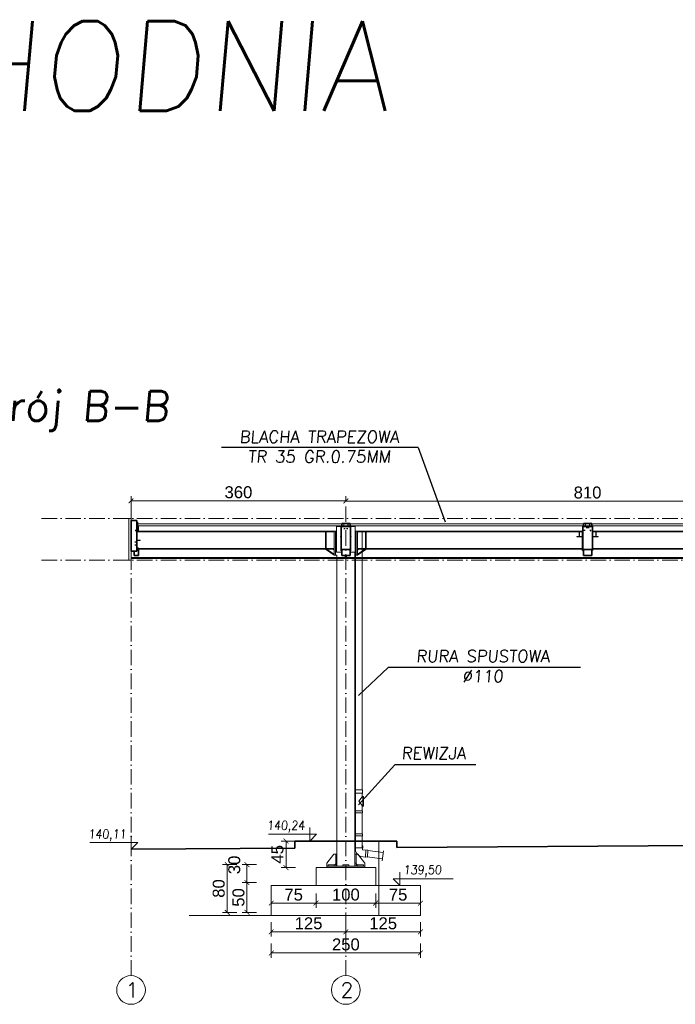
# Model space of a CAD drawing. Extents: x 64716 to 7565828, y -160732 to 5881792.
# Tile 66 of 160: x 90590 to 101575, y 30414 to 46908. Entities that reach past the tile are written whole.
import ezdxf

# ---------------------------------------------------------------- set-up
doc = ezdxf.new("R2010")
doc.units = 0
doc.header["$MEASUREMENT"] = 0
doc.linetypes.add('DASHDOT', pattern=[20, 13, -3.4, 0.2, -3.4])
for name, color, linetype in [('100_rzut_okna', 1, 'Continuous'), ('Rbcs_EX_Axes', 7, 'Continuous'), ('Rbcs_EX_Profile', 7, 'Continuous'), ('TB_CIENKA', 5, 'Continuous'), ('xxOś 2_rysunek_Widok ogólny_Dimension_', 7, 'Continuous'), ('xxOś B_rysunek_Widok ogólny_Representor_', 7, 'Continuous')]:
    doc.layers.add(name, color=color, linetype=linetype)
for name, color, linetype, lineweight in [('a___wymiary', 46, 'Continuous', 18), ('BK_0.13', 4, 'Continuous', 9), ('BK_Opisy', 31, 'Continuous', 20), ('BK_Osie', 6, 'DASHDOT', 5), ('elementy wyposażenia', 95, 'Continuous', 15), ('gruby', 7, 'Continuous', 35), ('linii', 7, 'Continuous', 15), ('LINII OPIS', 7, 'Continuous', 9)]:
    doc.layers.add(name, color=color, linetype=linetype, lineweight=lineweight)
doc.styles.add('ARIAL', font='arial.ttf')
doc.styles.add('RBCS_dim1', font='simplex.shx', dxfattribs={"width": 0.9, "oblique": 5, "height": 3})
doc.styles.add('RBCS_opis1', font='simplex.shx', dxfattribs={"oblique": 5, "height": 5})
doc.styles.add('ROMAND', font='simplex.shx', dxfattribs={"width": 0.9, "oblique": 10})
doc.styles.add('styl1', font='simplex.shx', dxfattribs={"oblique": 5})
doc.dimstyles.new('mosstowy 1-100', dxfattribs={"dimscale": 20, "dimtxt": 10, "dimasz": 4, "dimexe": 4, "dimexo": 4, "dimgap": 2, "dimtad": 1, "dimdec": 0, "dimlfac": 0.1, "dimtxsty": 'ARIAL', "dimblk": 'ARCHTICK', "dimcen": 4, "dimclrd": 4, "dimclre": 4, "dimclrt": 256, "dimadec": 0, "dimazin": 0, "dimtfac": 1, "dimtdec": 0, "dimtmove": 1, "dimatfit": 3, "dimfxl": 8, "dimfxlon": 1, "dimlwd": 9, "dimlwe": 9, "dimarcsym": 0})

# ---------------------------------------------------------------- blocks, each defined once
blk = doc.blocks.new('_ArchTick')
at = {"layer": '100_rzut_okna', "color": 0, "linetype": 'Continuous', "const_width": 0.15}
blk.add_lwpolyline([(-0.5, -0.5), (0.5, 0.5)], dxfattribs=at)
blk = doc.blocks.new('*D613')
at = {"layer": 'a___wymiary', "color": 4, "lineweight": 9}
for p, q in [((92455, 38688), (92455, 38928)), ((96055, 38848), (96055, 38928)), ((92455, 38848), (96055, 38848))]:
    blk.add_line(p, q, dxfattribs=at)
at = {"layer": 'Defpoints', "color": 0}
for p in [(96055, 38848), (96055, 38768), (92455, 38554)]:
    blk.add_point(p, dxfattribs=at)
at = {"layer": 'a___wymiary', "color": 4, "lineweight": 9, "xscale": 80, "yscale": 80, "zscale": 80, "rotation": 180}
blk.add_blockref('_ArchTick', (92455, 38848), dxfattribs=at)
at = {"layer": 'a___wymiary', "color": 4, "lineweight": 9, "xscale": 80, "yscale": 80, "zscale": 80}
blk.add_blockref('_ArchTick', (96055, 38848), dxfattribs=at)
at = {"layer": 'a___wymiary', "insert": (94255, 38991), "char_height": 200, "attachment_point": 5, "style": 'ARIAL'}
blk.add_mtext('360', dxfattribs=at)
blk = doc.blocks.new('*D618')
at = {"layer": 'a___wymiary', "color": 4, "lineweight": 9}
for p, q in [((94805, 31788), (94805, 31548)), ((96055, 31788), (96055, 31548)), ((94805, 31628), (96055, 31628))]:
    blk.add_line(p, q, dxfattribs=at)
at = {"layer": 'Defpoints', "color": 0}
for p in [(94805, 32454), (96055, 32454), (96055, 31628)]:
    blk.add_point(p, dxfattribs=at)
at = {"layer": 'a___wymiary', "color": 4, "lineweight": 9, "xscale": 80, "yscale": 80, "zscale": 80, "rotation": 180}
blk.add_blockref('_ArchTick', (94805, 31628), dxfattribs=at)
at = {"layer": 'a___wymiary', "color": 4, "lineweight": 9, "xscale": 80, "yscale": 80, "zscale": 80}
blk.add_blockref('_ArchTick', (96055, 31628), dxfattribs=at)
at = {"layer": 'a___wymiary', "insert": (95430, 31770), "char_height": 200, "attachment_point": 5, "style": 'ARIAL'}
blk.add_mtext('125', dxfattribs=at)
blk = doc.blocks.new('*D619')
at = {"layer": 'a___wymiary', "color": 4, "lineweight": 9}
for p, q in [((96055, 31788), (96055, 31548)), ((97305, 31788), (97305, 31548)), ((96055, 31628), (97305, 31628))]:
    blk.add_line(p, q, dxfattribs=at)
at = {"layer": 'Defpoints', "color": 0}
for p in [(96055, 32454), (97305, 31954), (97305, 31628)]:
    blk.add_point(p, dxfattribs=at)
at = {"layer": 'a___wymiary', "color": 4, "lineweight": 9, "xscale": 80, "yscale": 80, "zscale": 80, "rotation": 180}
blk.add_blockref('_ArchTick', (96055, 31628), dxfattribs=at)
at = {"layer": 'a___wymiary', "color": 4, "lineweight": 9, "xscale": 80, "yscale": 80, "zscale": 80}
blk.add_blockref('_ArchTick', (97305, 31628), dxfattribs=at)
at = {"layer": 'a___wymiary', "insert": (96680, 31770), "char_height": 200, "attachment_point": 5, "style": 'ARIAL'}
blk.add_mtext('125', dxfattribs=at)
blk = doc.blocks.new('*D620')
at = {"layer": 'a___wymiary', "color": 4, "lineweight": 9}
for p, q in [((94805, 32269), (94805, 32029)), ((95555, 32269), (95555, 32029)), ((94805, 32109), (95555, 32109))]:
    blk.add_line(p, q, dxfattribs=at)
at = {"layer": 'Defpoints', "color": 0}
for p in [(94805, 32373), (95555, 32373), (95555, 32109)]:
    blk.add_point(p, dxfattribs=at)
at = {"layer": 'a___wymiary', "color": 4, "lineweight": 9, "xscale": 80, "yscale": 80, "zscale": 80, "rotation": 180}
blk.add_blockref('_ArchTick', (94805, 32109), dxfattribs=at)
at = {"layer": 'a___wymiary', "color": 4, "lineweight": 9, "xscale": 80, "yscale": 80, "zscale": 80}
blk.add_blockref('_ArchTick', (95555, 32109), dxfattribs=at)
at = {"layer": 'a___wymiary', "insert": (95180, 32250), "char_height": 200, "attachment_point": 5, "style": 'ARIAL'}
blk.add_mtext('75', dxfattribs=at)
blk = doc.blocks.new('*D621')
at = {"layer": 'a___wymiary', "color": 4, "lineweight": 9}
for p, q in [((95555, 32269), (95555, 32029)), ((96555, 32269), (96555, 32029)), ((95555, 32109), (96555, 32109))]:
    blk.add_line(p, q, dxfattribs=at)
at = {"layer": 'Defpoints', "color": 0}
for p in [(95555, 32373), (96555, 32373), (96555, 32109)]:
    blk.add_point(p, dxfattribs=at)
at = {"layer": 'a___wymiary', "color": 4, "lineweight": 9, "xscale": 80, "yscale": 80, "zscale": 80, "rotation": 180}
blk.add_blockref('_ArchTick', (95555, 32109), dxfattribs=at)
at = {"layer": 'a___wymiary', "color": 4, "lineweight": 9, "xscale": 80, "yscale": 80, "zscale": 80}
blk.add_blockref('_ArchTick', (96555, 32109), dxfattribs=at)
at = {"layer": 'a___wymiary', "insert": (96055, 32251), "char_height": 200, "attachment_point": 5, "style": 'ARIAL'}
blk.add_mtext('100', dxfattribs=at)
blk = doc.blocks.new('*D622')
at = {"layer": 'a___wymiary', "color": 4, "lineweight": 9}
for p, q in [((96555, 32269), (96555, 32029)), ((97305, 32269), (97305, 32029)), ((96555, 32109), (97305, 32109))]:
    blk.add_line(p, q, dxfattribs=at)
at = {"layer": 'Defpoints', "color": 0}
for p in [(96555, 32373), (97305, 32373), (97305, 32109)]:
    blk.add_point(p, dxfattribs=at)
at = {"layer": 'a___wymiary', "color": 4, "lineweight": 9, "xscale": 80, "yscale": 80, "zscale": 80, "rotation": 180}
blk.add_blockref('_ArchTick', (96555, 32109), dxfattribs=at)
at = {"layer": 'a___wymiary', "color": 4, "lineweight": 9, "xscale": 80, "yscale": 80, "zscale": 80}
blk.add_blockref('_ArchTick', (97305, 32109), dxfattribs=at)
at = {"layer": 'a___wymiary', "insert": (96930, 32250), "char_height": 200, "attachment_point": 5, "style": 'ARIAL'}
blk.add_mtext('75', dxfattribs=at)
blk = doc.blocks.new('*D623')
at = {"layer": 'a___wymiary', "color": 4, "lineweight": 9}
for p, q in [((94805, 31434), (94805, 31194)), ((97305, 31434), (97305, 31194)), ((94805, 31274), (97305, 31274))]:
    blk.add_line(p, q, dxfattribs=at)
at = {"layer": 'Defpoints', "color": 0}
for p in [(94805, 31954), (97305, 31954), (97305, 31274)]:
    blk.add_point(p, dxfattribs=at)
at = {"layer": 'a___wymiary', "color": 4, "lineweight": 9, "xscale": 80, "yscale": 80, "zscale": 80, "rotation": 180}
blk.add_blockref('_ArchTick', (94805, 31274), dxfattribs=at)
at = {"layer": 'a___wymiary', "color": 4, "lineweight": 9, "xscale": 80, "yscale": 80, "zscale": 80}
blk.add_blockref('_ArchTick', (97305, 31274), dxfattribs=at)
at = {"layer": 'a___wymiary', "insert": (96055, 31416), "char_height": 200, "attachment_point": 5, "style": 'ARIAL'}
blk.add_mtext('250', dxfattribs=at)
blk = doc.blocks.new('*D624')
at = {"layer": 'a___wymiary', "color": 4, "lineweight": 9}
for p, q in [((94558, 32754), (94318, 32754)), ((94398, 32754), (94398, 32454)), ((94558, 32454), (94318, 32454))]:
    blk.add_line(p, q, dxfattribs=at)
at = {"layer": 'Defpoints', "color": 0}
for p in [(95555, 32754), (94398, 32454), (95555, 32454)]:
    blk.add_point(p, dxfattribs=at)
at = {"layer": 'a___wymiary', "color": 4, "lineweight": 9, "xscale": 80, "yscale": 80, "zscale": 80}
for p, rotation in [((94398, 32754), 90), ((94398, 32454), 270)]:
    blk.add_blockref('_ArchTick', p, dxfattribs=dict(at, rotation=rotation))
at = {"layer": 'a___wymiary', "insert": (94186, 32749), "char_height": 200, "attachment_point": 5, "rotation": 90, "style": 'ARIAL'}
blk.add_mtext('30', dxfattribs=at)
blk = doc.blocks.new('*D625')
at = {"layer": 'a___wymiary', "color": 4, "lineweight": 9}
for p, q in [((94558, 32454), (94318, 32454)), ((94398, 32454), (94398, 31954)), ((94558, 31954), (94318, 31954))]:
    blk.add_line(p, q, dxfattribs=at)
at = {"layer": 'Defpoints', "color": 0}
for p in [(94805, 32454), (94398, 31954), (94805, 31954)]:
    blk.add_point(p, dxfattribs=at)
at = {"layer": 'a___wymiary', "color": 4, "lineweight": 9, "xscale": 80, "yscale": 80, "zscale": 80}
for p, rotation in [((94398, 32454), 90), ((94398, 31954), 270)]:
    blk.add_blockref('_ArchTick', p, dxfattribs=dict(at, rotation=rotation))
at = {"layer": 'a___wymiary', "insert": (94256, 32204), "char_height": 200, "attachment_point": 5, "rotation": 90, "style": 'ARIAL'}
blk.add_mtext('50', dxfattribs=at)
blk = doc.blocks.new('*D626')
at = {"layer": 'a___wymiary', "color": 4, "lineweight": 9}
for p, q in [((94227, 32754), (93987, 32754)), ((94067, 32754), (94067, 31954)), ((94227, 31954), (93987, 31954))]:
    blk.add_line(p, q, dxfattribs=at)
at = {"layer": 'Defpoints', "color": 0}
for p in [(95555, 32754), (94067, 31954), (94805, 31954)]:
    blk.add_point(p, dxfattribs=at)
at = {"layer": 'a___wymiary', "color": 4, "lineweight": 9, "xscale": 80, "yscale": 80, "zscale": 80}
for p, rotation in [((94067, 32754), 90), ((94067, 31954), 270)]:
    blk.add_blockref('_ArchTick', p, dxfattribs=dict(at, rotation=rotation))
at = {"layer": 'a___wymiary', "insert": (93925, 32354), "char_height": 200, "attachment_point": 5, "rotation": 90, "style": 'ARIAL'}
blk.add_mtext('80', dxfattribs=at)
blk = doc.blocks.new('*D627')
at = {"layer": 'a___wymiary', "color": 4, "lineweight": 9}
for p, q in [((96055, 38844), (96055, 38924)), ((96055, 38844), (104155, 38844)), ((104155, 38844), (104155, 38924))]:
    blk.add_line(p, q, dxfattribs=at)
at = {"layer": 'Defpoints', "color": 0}
for p in [(96055, 38768), (104155, 38844), (104155, 38768)]:
    blk.add_point(p, dxfattribs=at)
at = {"layer": 'a___wymiary', "color": 4, "lineweight": 9, "xscale": 80, "yscale": 80, "zscale": 80, "rotation": 180}
blk.add_blockref('_ArchTick', (96055, 38844), dxfattribs=at)
at = {"layer": 'a___wymiary', "color": 4, "lineweight": 9, "xscale": 80, "yscale": 80, "zscale": 80}
blk.add_blockref('_ArchTick', (104155, 38844), dxfattribs=at)
at = {"layer": 'a___wymiary', "insert": (100105, 38986), "char_height": 200, "attachment_point": 5, "style": 'ARIAL'}
blk.add_mtext('810', dxfattribs=at)
blk = doc.blocks.new('fgdgfsggs')
at = {"layer": 'gruby', "linetype": 'Continuous'}
for p, q in [((-104320, -44322), (-104320, -44836)), ((-104220, -44322), (-104320, -44322)), ((-104275, -44322), (-104316, -44322)), ((-104220, -44836), (-104220, -44322)), ((-104210, -44350), (-104220, -44350)), ((-104210, -44440), (-104210, -44350)), ((-104251, -44487), (-104239, -44487)), ((-104251, -44487), (-104239, -44487)), ((-104220, -44440), (-104210, -44440)), ((-104220, -44440), (-104210, -44440)), ((-104220, -44464), (-104210, -44464)), ((-104220, -44464), (-104210, -44464)), ((-104220, -44487), (-104210, -44487)), ((-104220, -44487), (-104210, -44487)), ((-104220, -44505), (-104200, -44505)), ((-104220, -44506), (-104200, -44506)), ((-104200, -44415), (-104210, -44415)), ((-104210, -44440), (-104210, -44440)), ((-104210, -44464), (-104210, -44440)), ((-104210, -44487), (-104210, -44464)), ((-104210, -44464), (-104210, -44464)), ((-104210, -44487), (-104210, -44487)), ((-104200, -44505), (-104200, -44415)), ((-104200, -44506), (-104200, -44505)), ((-100800, -44422), (-100800, -44423)), ((-100640, -44422), (-100800, -44422)), ((-100800, -44423), (-100800, -44807)), ((-100640, -44423), (-100800, -44423)), ((-100790, -44370), (-100790, -44422)), ((-100650, -44370), (-100790, -44370)), ((-100748, -44394), (-100762, -44394)), ((-100742, -44450), (-100742, -44465)), ((-100698, -44450), (-100698, -44465)), ((-100678, -44394), (-100692, -44394)), ((-100650, -44422), (-100650, -44370)), ((-100640, -44434), (-100640, -44422)), ((-100640, -44807), (-100640, -44423)), ((-100640, -44512), (-100640, -44434)), ((-96755, -44501), (-96755, -44826)), ((-96750, -44501), (-96755, -44501)), ((-96750, -44423), (-96750, -44807)), ((-96590, -44423), (-96750, -44423)), ((-96740, -44423), (-96740, -44370)), ((-96600, -44370), (-96740, -44370)), ((-96723, -44492), (-96720, -44492)), ((-96722, -44493), (-96720, -44493)), ((-96720, -44494), (-96722, -44494)), ((-96720, -44422), (-96720, -44423)), ((-96620, -44422), (-96720, -44422)), ((-96720, -44480), (-96720, -44495)), ((-96698, -44394), (-96712, -44394)), ((-96685, -44434), (-96685, -44450)), ((-96655, -44434), (-96655, -44450)), ((-96628, -44394), (-96642, -44394)), ((-96620, -44423), (-96620, -44422)), ((-96620, -44495), (-96620, -44480)), ((-96620, -44492), (-96617, -44492)), ((-96620, -44493), (-96618, -44493)), ((-96619, -44494), (-96620, -44494)), ((-96600, -44370), (-96600, -44423)), ((-96590, -44807), (-96590, -44423)), ((-96585, -44501), (-96590, -44501)), ((-96585, -44826), (-96585, -44501)), ((-104247, -44672), (-104247, -44689)), ((-100804, -44587), (-100804, -44595)), ((-100800, -44587), (-100804, -44587)), ((-100804, -44595), (-100800, -44595)), ((-100640, -44587), (-100636, -44587)), ((-100636, -44595), (-100640, -44595)), ((-100636, -44595), (-100636, -44587)), ((-104320, -44836), (-104220, -44836)), ((-104316, -44836), (-104275, -44836)), ((-104270, -44836), (-104270, -44906)), ((-104247, -44722), (-104247, -44739)), ((-104195, -44786), (-104220, -44786)), ((-104195, -44906), (-104195, -44786)), ((-100800, -44807), (-100640, -44807)), ((-100800, -44831), (-100800, -44807)), ((-100800, -44831), (-100790, -44831)), ((-100790, -44807), (-100790, -44907)), ((-100650, -44907), (-100650, -44807)), ((-100650, -44831), (-100640, -44831)), ((-100640, -44752), (-100640, -44741)), ((-100640, -44831), (-100640, -44752)), ((-96755, -44826), (-96740, -44826)), ((-96755, -44826), (-96755, -44826)), ((-96755, -44826), (-96740, -44826)), ((-96750, -44807), (-96590, -44807)), ((-96740, -44807), (-96740, -44907)), ((-96600, -44907), (-96600, -44807)), ((-96600, -44826), (-96585, -44826)), ((-96600, -44826), (-96585, -44826)), ((-96585, -44826), (-96585, -44826)), ((-104270, -44906), (-104195, -44906)), ((-100790, -44907), (-100650, -44907)), ((-100790, -44907), (-100650, -44907)), ((-100726, -44907), (-100726, -44931)), ((-100714, -44931), (-100726, -44931)), ((-100714, -44931), (-100714, -44907)), ((-96740, -44907), (-96600, -44907)), ((-96740, -44907), (-96600, -44907))]:
    blk.add_line(p, q, dxfattribs=at)
at = {"layer": 'Rbcs_EX_Axes', "color": 0, "linetype": 'Continuous', "lineweight": -2}
for points in [[(-101220, -50136), (-100220, -50136), (-100220, -50436), (-101220, -50436)], [(-101970, -50436), (-99470, -50436), (-99470, -50936), (-101970, -50936)]]:
    blk.add_lwpolyline(points, close=True, dxfattribs=at)
at = {"layer": 'Rbcs_EX_Profile', "color": 0, "linetype": 'Continuous', "lineweight": -2}
for p, q in [((-100914, -44512), (-104220, -44512)), ((-100914, -44501), (-104200, -44501)), ((-101049, -44512), (-101061, -44512)), ((-101061, -44512), (-101061, -44788)), ((-101049, -44788), (-101049, -44512)), ((-100892, -44501), (-100914, -44501)), ((-100914, -44501), (-100914, -44901)), ((-100892, -44501), (-100892, -44901)), ((-100875, -44501), (-100892, -44501)), ((-100892, -44901), (-100892, -44501)), ((-100875, -44421), (-100875, -44851)), ((-100790, -44421), (-100875, -44421)), ((-100565, -44421), (-100650, -44421)), ((-100565, -44851), (-100565, -44421)), ((-100548, -44501), (-100565, -44501)), ((-100526, -44501), (-100548, -44501)), ((-100548, -44901), (-100548, -44501)), ((-100548, -44501), (-100548, -44901)), ((-100526, -44501), (-100526, -44901)), ((-96755, -44501), (-100526, -44501)), ((-100526, -44512), (-96755, -44512)), ((-100379, -44512), (-100391, -44512)), ((-100391, -44512), (-100391, -44788)), ((-100379, -44788), (-100379, -44512)), ((-96807, -44512), (-96813, -44512)), ((-96813, -44512), (-96813, -44587)), ((-96807, -44587), (-96807, -44512)), ((-92814, -44501), (-96585, -44501)), ((-96585, -44512), (-92814, -44512)), ((-96527, -44512), (-96533, -44512)), ((-96533, -44512), (-96533, -44587)), ((-96527, -44587), (-96527, -44512)), ((-104220, -44651), (-104207, -44651)), ((-104207, -44659), (-104220, -44659)), ((-104207, -44651), (-104207, -44659)), ((-104167, -44651), (-104207, -44651)), ((-104207, -44659), (-104167, -44659)), ((-104167, -44659), (-104167, -44651)), ((-96850, -44587), (-96850, -44595)), ((-96810, -44587), (-96850, -44587)), ((-96850, -44595), (-96810, -44595)), ((-96810, -44595), (-96810, -44587)), ((-96770, -44587), (-96810, -44587)), ((-96770, -44595), (-96810, -44595)), ((-96770, -44595), (-96770, -44587)), ((-96570, -44587), (-96570, -44595)), ((-96530, -44587), (-96570, -44587)), ((-96570, -44595), (-96530, -44595)), ((-96530, -44587), (-96530, -44595)), ((-96490, -44587), (-96530, -44587)), ((-96530, -44595), (-96490, -44595)), ((-96490, -44595), (-96490, -44587)), ((-104195, -44790), (-100914, -44790)), ((-104195, -44801), (-100914, -44801)), ((-101042, -44801), (-101064, -44801)), ((-101064, -44801), (-100914, -44901)), ((-101061, -44788), (-101049, -44788)), ((-100914, -44887), (-101042, -44801)), ((-100914, -44819), (-100932, -44801)), ((-100875, -44851), (-100790, -44851)), ((-100650, -44851), (-100565, -44851)), ((-100570, -44901), (-100570, -44851)), ((-100526, -44790), (-96755, -44790)), ((-100398, -44801), (-100526, -44887)), ((-100376, -44801), (-100526, -44901)), ((-100508, -44801), (-100526, -44819)), ((-100526, -44801), (-96755, -44801)), ((-100376, -44801), (-100398, -44801)), ((-100391, -44788), (-100379, -44788)), ((-96585, -44790), (-92814, -44790)), ((-96585, -44801), (-92814, -44801)), ((-100892, -44901), (-100914, -44901)), ((-100870, -44901), (-100892, -44901)), ((-100870, -44901), (-100870, -49911)), ((-100548, -44901), (-100570, -44901)), ((-100570, -50111), (-100570, -44901)), ((-100526, -44901), (-100548, -44901)), ((-100920, -49911), (-101040, -50061)), ((-100890, -49911), (-100920, -49911)), ((-100890, -50071), (-100890, -49911)), ((-100870, -49911), (-100890, -49911)), ((-100890, -49911), (-100890, -50061)), ((-100870, -50061), (-100870, -49911)), ((-100550, -49911), (-100570, -49911)), ((-100570, -49911), (-100570, -50061)), ((-100550, -49911), (-100520, -49911)), ((-100550, -50061), (-100550, -49911)), ((-100400, -50061), (-100520, -49911)), ((-101040, -50061), (-101040, -50111)), ((-101040, -50111), (-101015, -50111)), ((-101040, -50111), (-101040, -50136)), ((-100400, -50111), (-101040, -50111)), ((-100400, -50136), (-101040, -50136)), ((-101015, -50091), (-101015, -50111)), ((-100915, -50091), (-101015, -50091)), ((-101015, -50111), (-100915, -50111)), ((-100915, -50096), (-100890, -50071)), ((-100915, -50111), (-100915, -50091)), ((-100870, -50061), (-100890, -50061)), ((-100890, -50061), (-100890, -50111)), ((-100890, -50111), (-100870, -50111)), ((-100870, -50111), (-100870, -50061)), ((-100770, -50091), (-100770, -50111)), ((-100670, -50091), (-100770, -50091)), ((-100770, -50111), (-100670, -50111)), ((-100670, -50111), (-100670, -50091)), ((-100550, -50061), (-100570, -50061)), ((-100570, -50061), (-100570, -50111)), ((-100570, -50111), (-100550, -50111)), ((-100550, -50111), (-100550, -50061)), ((-100550, -50071), (-100525, -50096)), ((-100525, -50091), (-100525, -50111)), ((-100425, -50091), (-100525, -50091)), ((-100525, -50111), (-100425, -50111)), ((-100425, -50111), (-100425, -50091)), ((-100425, -50111), (-100400, -50111)), ((-100400, -50111), (-100400, -50061)), ((-100400, -50136), (-100400, -50111))]:
    blk.add_line(p, q, dxfattribs=at)
blk = doc.blocks.new('*D617')
at = {"layer": 'a___wymiary', "color": 4, "lineweight": 9}
for p, q in [((95212, 33149), (94972, 33149)), ((95052, 32704), (95052, 33149)), ((95212, 32704), (94972, 32704))]:
    blk.add_line(p, q, dxfattribs=at)
at = {"layer": 'Defpoints', "color": 0}
for p in [(95052, 33149), (95659, 33149), (95659, 32704)]:
    blk.add_point(p, dxfattribs=at)
at = {"layer": 'a___wymiary', "color": 4, "lineweight": 9, "xscale": 80, "yscale": 80, "zscale": 80}
for p, rotation in [((95052, 33149), 90), ((95052, 32704), 270)]:
    blk.add_blockref('_ArchTick', p, dxfattribs=dict(at, rotation=rotation))
at = {"layer": 'a___wymiary', "insert": (94910, 32927), "char_height": 200, "attachment_point": 5, "rotation": 90, "style": 'ARIAL'}
blk.add_mtext('45', dxfattribs=at)
blk = doc.blocks.new('GFGFDGDG')
at = {"layer": 'LINII OPIS'}
for p, q in [((119259, 32404), (119147, 32517)), ((119147, 32517), (119259, 32517)), ((119259, 32404), (119147, 32517)), ((119147, 32517), (119259, 32517)), ((119259, 32629), (119259, 32404)), ((119259, 32629), (119259, 32404)), ((119259, 32517), (119807, 32517)), ((119259, 32517), (120154, 32517))]:
    blk.add_line(p, q, dxfattribs=at)
at = {"layer": 'xxOś 2_rysunek_Widok ogólny_Dimension_', "color": 6, "style": 'RBCS_dim1', "oblique": 5, "width": 0.9}
blk.add_text('139,50', height=150, dxfattribs=at).set_placement((119321, 32592))

msp = doc.modelspace()

# ---------------------------------------------------------------- linework, layer by layer
at = {"layer": 'BK_0.13'}
for p, q in [((92565, 38463.4), (121845, 38463.4)), ((92565, 38428.4), (121845, 38428.4)), ((92455, 37898.4), (121955, 37898.4)), ((92455, 37883.4), (121955, 37883.4))]:
    msp.add_line(p, q, dxfattribs=at)
msp.add_lwpolyline([(92420, 37854.4), (92420, 38554.4), (92455, 38554.4), (92455, 37854.4)], close=True, dxfattribs=at)
at = {"layer": 'BK_Osie', "ltscale": 20}
for p, q in [((92455, 30894.3), (92455, 38768.4)), ((92455, 30894.3), (92455, 38768.4)), ((96055, 30894.3), (96055, 38768.4)), ((96055, 30894.3), (96055, 38768.4)), ((90955, 38554.4), (121955, 38554.4)), ((90955, 37854.4), (121955, 37854.4))]:
    msp.add_line(p, q, dxfattribs=at)
at = {"layer": 'elementy wyposażenia', "color": 252, "true_color": 0x919191}
for p, q in [((96219.2, 38339), (96219.2, 34005.9)), ((96330.8, 38338.9), (96327.1, 34005.9)), ((96219.2, 34005.9), (96328.7, 34005.9)), ((96216.2, 33949.9), (96331.5, 33949.7)), ((96328.5, 33887.6), (96273.6, 33814.7)), ((96273.6, 33814.7), (96328.3, 33741.6)), ((96328.5, 33887.6), (96338.1, 33887.5)), ((96352.5, 33814.5), (96337.9, 33814.5)), ((96338, 33881.9), (96352.6, 33881.9)), ((96338, 33874.6), (96352.6, 33874.6)), ((96338, 33866.2), (96352.6, 33866.2)), ((96338, 33858.9), (96352.6, 33858.9)), ((96338, 33849.6), (96352.6, 33849.6)), ((96338, 33839.9), (96352.6, 33839.9)), ((96338, 33829.1), (96352.6, 33829.1)), ((96338.1, 33891), (96352.7, 33891)), ((96338.1, 33886.8), (96352.7, 33886.7)), ((96333.7, 33656.7), (96214.3, 33656.8)), ((96216.3, 33652), (96216.3, 33625.6)), ((96328.3, 33741.6), (96328.1, 33656.7)), ((96328.3, 33741.6), (96337.8, 33741.5)), ((96331.6, 33625.5), (96331.6, 33651.9)), ((96337.8, 33762.8), (96352.4, 33762.8)), ((96337.8, 33754.5), (96352.4, 33754.5)), ((96337.8, 33747.2), (96352.4, 33747.2)), ((96337.8, 33742.3), (96352.4, 33742.3)), ((96337.8, 33738.1), (96352.4, 33738.1)), ((96337.9, 33799.9), (96352.5, 33799.9)), ((96337.9, 33789.2), (96352.5, 33789.2)), ((96337.9, 33779.5), (96352.5, 33779.5)), ((96337.9, 33770.1), (96352.5, 33770.1)), ((96216.3, 33625.6), (96219.2, 33622.2)), ((96218.6, 33623.5), (96328.1, 33623.3)), ((96219.2, 33622.2), (96218.9, 33267.9)), ((96328.4, 33267.8), (96328.7, 33622)), ((96328.7, 33622), (96331.6, 33625.5)), ((96333.3, 33267.8), (96214, 33267.9)), ((96216, 33263.1), (96215.9, 33236.7)), ((96215.9, 33236.7), (96218.8, 33233.3)), ((96218.8, 33157), (96218.7, 33036.6)), ((96218.8, 33234.6), (96218.8, 33234.6)), ((96218.8, 33234.6), (96328.3, 33234.4)), ((96218.8, 33233.3), (96218.8, 33157)), ((96328.3, 33233.1), (96331.3, 33236.6)), ((96331.3, 33236.6), (96331.3, 33263)), ((96273.1, 33041.2), (96273.1, 33041.2)), ((96389.2, 32998.8), (96382.8, 32879.6)), ((96680.5, 32957.7), (96423.5, 32992)), ((96417.7, 32882.7), (96666.1, 32849.7)), ((96661.5, 32814.8), (96684.3, 32985.7))]:
    msp.add_line(p, q, dxfattribs=at)
at = {"layer": 'elementy wyposażenia'}
msp.add_line((96328.2, 33036.5), (96328.3, 33233.1), dxfattribs=at)
at = {"layer": 'elementy wyposażenia', "color": 252, "true_color": 0x919191, "flags": 128}
for points in [[(96218.6, 33656.8), (96219.1, 33946.4), (96216.2, 33949.9), (96216.2, 33978.5)], [(96216.3, 34000.3), (96216.3, 34006), (96331.6, 34005.8), (96331.6, 34000.1)], [(96331.6, 33978.3), (96331.5, 33949.7), (96328.6, 33946.2), (96328.5, 33887.6)], [(96345.7, 32882.8), (96419.3, 32878.9), (96425.6, 32995.5), (96331.3, 32999.8), (96331.5, 33028.4), (96339.6, 33036.4), (96340, 33070), (96331.6, 33070), (96331.6, 33036.5), (96214.8, 33036.6), (96214.8, 33070.2), (96207.1, 33070.2), (96206.8, 33036.7), (96214.4, 33028.9), (96214.4, 32984.6)]]:
    msp.add_lwpolyline(points, dxfattribs=at)
msp.add_lwpolyline([(96352.4, 33734.2), (96337.8, 33734.2), (96338.1, 33894.8), (96352.7, 33894.8), (96352.4, 33734.2)], close=True, dxfattribs=at)
at = {"layer": 'elementy wyposażenia', "color": 252, "true_color": 0x919191}
for centre, radius, start, end in [((96243.1, 33989.3), 28.9, 157.77738, 202.02756), ((96304.8, 33989.2), 28.9, 337.77738, 22.02756), ((96224.9, 33658.4), 10.7, 188.553, 216.72218), ((96323.1, 33658.3), 10.7, 323.1182, 351.28739), ((96224.5, 33269.5), 10.7, 188.553, 216.72218), ((96322.7, 33269.4), 10.7, 323.1182, 351.28739), ((96387.1, 32988.3), 10.7, 50.1182, 78.28739), ((96353.4, 33028.4), 145.8, 197.50609, 266.96008), ((96381.8, 32890.2), 10.7, 275.553, 303.72218)]:
    msp.add_arc(centre, radius, start, end, dxfattribs=at)
at = {"layer": 'gruby'}
for p, q in [((95200.4, 33149.5, 0), (95200.4, 33029.5, 0)), ((95200.4, 33149.5), (96910.4, 33149.5)), ((96910.3, 33149.5), (96910.3, 33041.1, 0)), ((96910.3, 33041.1, 0), (103300, 33084.4, 0))]:
    msp.add_line(p, q, dxfattribs=at)
at = {"layer": 'gruby', "elevation": 0}
msp.add_lwpolyline([(92455, 33010.9), (95200.4, 33029.5)], dxfattribs=at)
at = {"layer": 'linii'}
msp.add_lwpolyline([(96608.8, 33149.5), (96608.8, 31899.5), (93429, 31899.5)], dxfattribs=at)
at = {"layer": 'LINII OPIS'}
for p, q in [((95449.6, 33374.5), (95449.6, 33149.5)), ((95449.6, 33374.5), (95449.6, 33149.5)), ((92455, 33235.9), (92455, 33010.9)), ((92455, 33235.9), (92455, 33010.9)), ((95449.6, 33262), (94760.1, 33262)), ((95449.6, 33262), (94902.1, 33262)), ((95449.6, 33149.5), (95562.1, 33262)), ((95562.1, 33262), (95449.6, 33262)), ((95449.6, 33149.5), (95562.1, 33262)), ((95562.1, 33262), (95449.6, 33262)), ((92455, 33123.4), (91765.5, 33123.4)), ((92455, 33123.4), (91907.5, 33123.4)), ((92455, 33010.9), (92567.5, 33123.4)), ((92567.5, 33123.4), (92455, 33123.4)), ((92455, 33010.9), (92567.5, 33123.4)), ((92567.5, 33123.4), (92455, 33123.4))]:
    msp.add_line(p, q, dxfattribs=at)
at = {"layer": 'TB_CIENKA', "lineweight": 25}
for p, q in [((97266.5, 39743.7), (93973.1, 39743.7)), ((97266.5, 39743.7), (97716.6, 38497.5)), ((96765.2, 36056.8), (96269, 35589)), ((99986.6, 36056.8), (96765.2, 36056.8)), ((96876.2, 34423.3), (96267.1, 33753.2)), ((98232.5, 34423.3), (96876.2, 34423.3))]:
    msp.add_line(p, q, dxfattribs=at)
at = {"layer": 'xxOś B_rysunek_Widok ogólny_Representor_', "color": 3, "lineweight": 0}
for centre in [(92455, 30654.2), (92455, 30654.2), (96055, 30654.2), (96055, 30654.2)]:
    msp.add_circle(centre, 240.1, dxfattribs=at)

# ---------------------------------------------------------------- block references
at = {"layer": 'linii'}
for name, p in [('fgdgfsggs', (196775.1, 82840)), ('GFGFDGDG', (-22300, 0))]:
    msp.add_blockref(name, p, dxfattribs=at)

# ---------------------------------------------------------------- texts
at = {"layer": 'BK_Opisy', "char_height": 200, "attachment_point": 5, "style": 'styl1'}
for s, insert, width in [('{BLACHA TRAPEZOWA\\PTR 35 GR.0.75MM}', (95607.5, 39755.2), 3757.785), ('{RURA SPUSTOWA\\P%%C110}', (98349.2, 36077.9), 3071.609), ('{REWIZJA}', (97523.8, 34619.1), 3757.785)]:
    msp.add_mtext(s, dxfattribs=dict(at, insert=insert, width=width))
at = {"layer": 'Defpoints', "lineweight": 35, "style": 'ROMAND', "oblique": 5}
for s, height, p in [('WSCHODNIA', 1500, (85337, 45381)), ('Przekrój B-B', 500, (88549.1, 40187.1))]:
    msp.add_text(s, height=height, dxfattribs=at).set_placement(p)
at = {"layer": 'xxOś 2_rysunek_Widok ogólny_Dimension_', "color": 6, "style": 'RBCS_dim1', "oblique": 5, "width": 0.9}
for s, p in [('140,24', (94731.8, 33337)), ('140,11', (91738.7, 33191.6))]:
    msp.add_text(s, height=150, dxfattribs=at).set_placement(p)
at = {"layer": 'xxOś B_rysunek_Widok ogólny_Representor_', "color": 3, "style": 'RBCS_opis1'}
for s, p in [('1', (92367.5, 30529.2)), ('2', (95967.5, 30529.2)), ('2', (95967.5, 30529.2))]:
    msp.add_text(s, height=250, dxfattribs=at).set_placement(p)

# ---------------------------------------------------------------- dimensions: what is measured, and where the dimension line sits
at = {"layer": 'a___wymiary'}
for base, p1, p2, picture, middle in [((96055, 38848.4), (92455, 38554.4), (96055, 38768.4), '*D613', (94255, 38990.6)), ((104155, 38844), (96055, 38768.4), (104155, 38768.4), '*D627', (100105, 38986.1)), ((96055, 31627.7), (94805, 32454.4), (96055, 32454.4), '*D618', (95430, 31769.8)), ((95555, 32108.7), (94805, 32373.3), (95555, 32373.3), '*D620', (95180, 32250.4)), ((96555, 32108.7), (95555, 32373.3), (96555, 32373.3), '*D621', (96055, 32250.8)), ((97305, 31627.7), (96055, 32454.4), (97305, 31954.4), '*D619', (96680, 31769.8)), ((97305, 32108.7), (96555, 32373.3), (97305, 32373.3), '*D622', (96930, 32250.4)), ((97305, 31274.3), (94805, 31954.4), (97305, 31954.4), '*D623', (96055, 31416.4))]:
    dim = msp.add_linear_dim(base=base, p1=p1, p2=p2, dimstyle='mosstowy 1-100', dxfattribs=at)
    dim.commit()
    dim.dimension.update_dxf_attribs({"geometry": picture, "text_midpoint": middle})
dim = msp.add_linear_dim(base=(95052, 33149.5), p1=(95658.7, 32704.4), p2=(95658.7, 33149.5), angle=90, dimstyle='mosstowy 1-100', override={"dimblk": 'ArchTick'}, dxfattribs=at)
dim.commit()
dim.dimension.update_dxf_attribs({"geometry": '*D617', "text_midpoint": (94910.3, 32927)})
dim = msp.add_linear_dim(base=(94397.9, 32454.4), p1=(95555, 32754.4), p2=(95555, 32454.4), angle=90, dimstyle='mosstowy 1-100', dxfattribs=at)
dim.commit()
dim.dimension.update_dxf_attribs({"geometry": '*D624', "text_midpoint": (94328.1, 32749.4), "dimtype": 160})
for base, p1, picture, middle in [((94067.1, 31954.4), (95555, 32754.4), '*D626', (93925, 32354.4)), ((94397.9, 31954.4), (94805, 32454.4), '*D625', (94255.7, 32204.4))]:
    dim = msp.add_linear_dim(base=base, p1=p1, p2=(94805, 31954.4), angle=90, dimstyle='mosstowy 1-100', dxfattribs=at)
    dim.commit()
    dim.dimension.update_dxf_attribs({"geometry": picture, "text_midpoint": middle})

doc.saveas('drawing.dxf')
